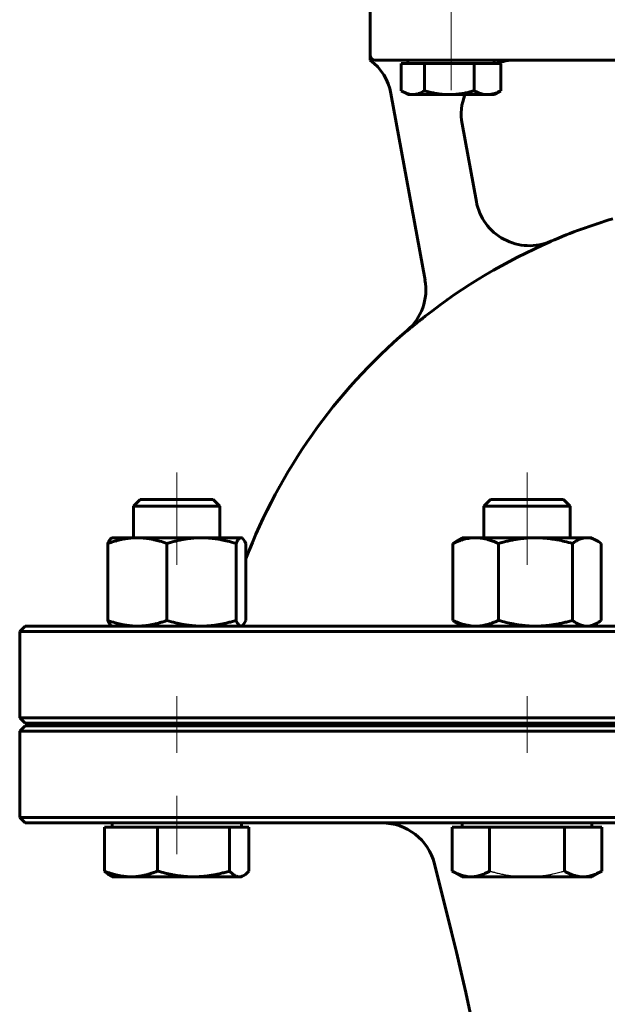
# Model space of a CAD drawing. Header units: millimetres. Extents: x 0 to 594, y 0 to 420.
# Tile 7 of 17: x 123 to 166, y 229 to 303. Entities that reach past the tile are written whole.
import ezdxf

# ---------------------------------------------------------------- set-up
doc = ezdxf.new("R2010")
doc.units = ezdxf.units.MM
for name, pattern in [('K5LT-1', [0]), ('K5LT_AXLED', [12, 7.5, -1.5, 1.5, -1.5]), ('K5LT_BASIC', [0])]:
    doc.linetypes.add(name, pattern=pattern)
doc.layers.add('Системный слой (1)', color=251, linetype='Continuous', true_color=0x6c6c6c)

# ---------------------------------------------------------------- blocks, each defined once
blk = doc.blocks.new('U0')
at = {"layer": 'Системный слой (1)', "color": 143, "linetype": 'K5LT_BASIC', "lineweight": 60, "true_color": 0x33acca}
for p, q in [((178.805, 257.52), (123.205, 257.52)), ((234.405, 257.52), (178.805, 257.52))]:
    blk.add_line(p, q, dxfattribs=at)
blk = doc.blocks.new('U7')
at = {"layer": 'Системный слой (1)', "color": 143, "linetype": 'K5LT_BASIC', "lineweight": 60, "true_color": 0x33acca}
for p, q in [((178.805, 250.12), (123.205, 250.12)), ((234.405, 250.12), (178.805, 250.12))]:
    blk.add_line(p, q, dxfattribs=at)
blk = doc.blocks.new('U14')
at = {"layer": 'Системный слой (1)', "color": 143, "linetype": 'K5LT_BASIC', "lineweight": 60, "true_color": 0x33acca}
for p, q in [((123.205, 242.92), (178.805, 242.92)), ((178.805, 242.92), (234.405, 242.92))]:
    blk.add_line(p, q, dxfattribs=at)
blk = doc.blocks.new('U17')
at = {"layer": 'Системный слой (1)', "color": 143, "linetype": 'K5LT_BASIC', "lineweight": 60, "true_color": 0x33acca}
for p, q in [((123.205, 250.32), (178.805, 250.32)), ((178.805, 250.32), (234.405, 250.32))]:
    blk.add_line(p, q, dxfattribs=at)
blk = doc.blocks.new('U21')
at = {"layer": 'Системный слой (1)', "color": 143, "linetype": 'K5LT_BASIC', "lineweight": 60, "true_color": 0x33acca}
for start, end in [(106.60143, 113.29474), (66.70526, 73.39857), (130.49686, 159.04859), (20.93284, 49.50314)]:
    blk.add_arc((178.805, 247.501), 42, start, end, dxfattribs=at)
blk = doc.blocks.new('U22')
at = {"layer": 'Системный слой (1)', "color": 143, "linetype": 'K5LT_BASIC', "lineweight": 60, "true_color": 0x33acca}
for start, end in [(90, 109.95012), (158.90042, 190.3559)]:
    blk.add_arc((159.56, 295.52), 4, start, end, dxfattribs=at)
blk = doc.blocks.new('U24')
at = {"layer": 'Системный слой (1)', "color": 143, "linetype": 'K5LT_BASIC', "lineweight": 60, "true_color": 0x33acca}
for p, q in [((151.113, 297.246), (151.14, 297.229)), ((151.14, 297.229), (151.167, 297.213)), ((151.167, 297.213), (151.194, 297.198)), ((151.194, 297.198), (151.464, 297.064)), ((151.464, 297.064), (151.719, 296.986)), ((151.719, 296.986), (151.969, 296.96))]:
    blk.add_line(p, q, dxfattribs=at)
blk = doc.blocks.new('U31')
at = {"layer": 'Системный слой (1)', "color": 143, "linetype": 'K5LT_BASIC', "lineweight": 60, "true_color": 0x33acca}
for p, q in [((139.245, 264.077), (139.217, 264.08)), ((139.273, 264.069), (139.245, 264.077)), ((139.301, 264.056), (139.273, 264.069)), ((139.323, 264.042), (139.301, 264.056)), ((139.413, 263.95), (139.323, 264.042)), ((139.507, 263.803), (139.413, 263.95)), ((139.582, 263.651), (139.507, 263.803))]:
    blk.add_line(p, q, dxfattribs=at)
blk = doc.blocks.new('U33')
at = {"layer": 'Системный слой (1)', "color": 143, "linetype": 'K5LT_BASIC', "lineweight": 60, "true_color": 0x33acca}
for p, q in [((139.483, 257.756), (139.582, 257.949)), ((139.217, 257.52), (139.245, 257.523)), ((139.245, 257.523), (139.273, 257.531)), ((139.273, 257.531), (139.301, 257.545)), ((139.301, 257.545), (139.39, 257.623)), ((139.39, 257.623), (139.483, 257.756))]:
    blk.add_line(p, q, dxfattribs=at)
blk = doc.blocks.new('U35')
at = {"layer": 'Системный слой (1)', "color": 143, "linetype": 'K5LT_BASIC', "lineweight": 60, "true_color": 0x33acca}
for p, q in [((139.095, 238.92), (139.206, 238.931)), ((139.206, 238.931), (139.317, 238.964)), ((139.317, 238.964), (139.428, 239.018)), ((139.428, 239.018), (139.551, 239.101)), ((139.551, 239.101), (139.679, 239.211)), ((139.679, 239.211), (139.812, 239.349))]:
    blk.add_line(p, q, dxfattribs=at)
blk = doc.blocks.new('U37')
at = {"layer": 'Системный слой (1)', "color": 143, "linetype": 'K5LT_BASIC', "lineweight": 60, "true_color": 0x33acca}
for p, q in [((164.928, 264.079), (164.869, 264.08)), ((165.178, 264.041), (164.928, 264.079)), ((165.433, 263.953), (165.178, 264.041)), ((165.634, 263.85), (165.433, 263.953)), ((165.731, 263.792), (165.634, 263.85)), ((165.83, 263.725), (165.731, 263.792)), ((165.932, 263.651), (165.83, 263.725))]:
    blk.add_line(p, q, dxfattribs=at)
blk = doc.blocks.new('U43')
at = {"layer": 'Системный слой (1)', "color": 143, "linetype": 'K5LT_BASIC', "lineweight": 60, "true_color": 0x33acca}
for p, q in [((165.833, 257.877), (165.932, 257.949)), ((164.869, 257.52), (165.118, 257.545)), ((165.118, 257.545), (165.373, 257.622)), ((165.373, 257.622), (165.634, 257.75)), ((165.634, 257.75), (165.734, 257.811)), ((165.734, 257.811), (165.833, 257.877))]:
    blk.add_line(p, q, dxfattribs=at)

msp = doc.modelspace()

# ---------------------------------------------------------------- linework, layer by layer
at = {"layer": 'Системный слой (1)', "color": 30, "linetype": 'K5LT_AXLED', "lineweight": 18, "true_color": 0xff8000}
for p, q in [((154.805, 305.7202), (154.805, 301.5202)), ((154.805, 301.5202), (154.805, 297.2802)), ((134.4588, 268.9202), (134.4588, 262.0802)), ((160.4362, 268.9202), (160.4362, 262.0802)), ((134.4588, 252.3202), (134.4588, 248.1202)), ((160.4362, 252.3202), (160.4362, 248.1202)), ((134.4588, 244.9202), (134.4588, 240.6002))]:
    msp.add_line(p, q, dxfattribs=at)
at = {"layer": 'Системный слой (1)', "color": 143, "linetype": 'K5LT_BASIC', "lineweight": 60, "true_color": 0x33acca}
for p, q in [((148.805, 303.5202), (148.805, 299.9202)), ((148.805, 299.9202), (148.805, 299.5202)), ((149.205, 299.5202), (152.805, 299.5202)), ((151.1132, 299.2802), (151.9692, 299.2802)), ((151.1132, 299.2802), (151.1132, 297.246)), ((151.605, 299.2802), (151.605, 299.5202)), ((151.9692, 299.2802), (152.8252, 299.2802)), ((152.805, 299.5202), (164.4232, 299.5202)), ((152.8252, 299.2802), (152.8252, 297.246)), ((152.8252, 299.2802), (154.6711, 299.2802)), ((154.6711, 299.2802), (156.517, 299.2802)), ((156.517, 299.2802), (156.517, 297.246)), ((156.517, 299.2802), (157.5069, 299.2802)), ((157.5069, 299.2802), (158.4968, 299.2802)), ((158.005, 299.2802), (158.005, 299.5202)), ((158.4968, 299.2802), (158.4968, 297.246)), ((164.4232, 299.5202), (168.805, 299.5202)), ((150.338, 297.0406), (152.8694, 283.1882)), ((151.605, 296.9602), (151.1937, 297.1977)), ((151.9692, 296.9602), (151.605, 296.9602)), ((154.6711, 296.9602), (151.9692, 296.9602)), ((157.5069, 296.9602), (154.6711, 296.9602)), ((158.005, 296.9602), (157.5069, 296.9602)), ((158.005, 296.9602), (158.4163, 297.1977)), ((156.6829, 289.0108), (155.6248, 294.8012)), ((131.7495, 266.9202), (131.2588, 266.4294)), ((137.168, 266.9202), (131.7495, 266.9202)), ((137.168, 266.9202), (137.6588, 266.4294)), ((157.727, 266.9202), (157.2362, 266.4294)), ((163.1454, 266.9202), (157.727, 266.9202)), ((163.1454, 266.9202), (163.6362, 266.4294)), ((131.2588, 266.4294), (136.7215, 266.4294)), ((131.2588, 264.0802), (131.2588, 266.4294)), ((136.7215, 266.4294), (137.6588, 266.4294)), ((137.6588, 264.0802), (137.6588, 266.4294)), ((157.2362, 266.4294), (163.6362, 266.4294)), ((157.2362, 264.0802), (157.2362, 266.4294)), ((163.6362, 264.0802), (163.6362, 266.4294)), ((129.6588, 264.0802), (129.6166, 264.0559)), ((129.6588, 264.0802), (131.5324, 264.0802)), ((131.5324, 264.0802), (136.2906, 264.0802)), ((136.2906, 264.0802), (139.217, 264.0802)), ((139.217, 264.0802), (139.2588, 264.0802)), ((139.2588, 264.0802), (139.3009, 264.0559)), ((155.6362, 264.0802), (155.2382, 263.8505)), ((155.6362, 264.0802), (156.6248, 264.0802)), ((156.6248, 264.0802), (161.0573, 264.0802)), ((161.0573, 264.0802), (164.8687, 264.0802)), ((164.8687, 264.0802), (165.2362, 264.0802)), ((165.2362, 264.0802), (165.6342, 263.8505)), ((129.3357, 263.6515), (129.3357, 257.9489)), ((133.729, 263.6515), (133.729, 257.9489)), ((138.8521, 263.6515), (138.8521, 257.9489)), ((139.5819, 263.6515), (139.5819, 257.9489)), ((154.9402, 263.6515), (154.9402, 257.9489)), ((158.3093, 263.6515), (158.3093, 257.9489)), ((163.8053, 263.6515), (163.8053, 257.9489)), ((165.9322, 263.6515), (165.9322, 257.9489)), ((123.205, 257.5202), (122.805, 257.1202)), ((129.6588, 257.5202), (129.6166, 257.5445)), ((129.6588, 257.5202), (129.6181, 257.5437)), ((139.2588, 257.5202), (139.3009, 257.5445)), ((155.6362, 257.5202), (155.2382, 257.75)), ((165.2362, 257.5202), (165.6342, 257.75)), ((122.805, 250.7202), (122.805, 257.1202)), ((122.805, 257.1202), (178.805, 257.1202)), ((178.805, 250.7202), (122.805, 250.7202)), ((123.205, 250.3202), (122.805, 250.7202)), ((123.205, 250.1202), (122.805, 249.7202)), ((131.2588, 250.1202), (131.2588, 250.3202)), ((137.6588, 250.1202), (137.6588, 250.3202)), ((138.805, 250.1202), (138.805, 250.3202)), ((157.2362, 250.1202), (157.2362, 250.3202)), ((163.6362, 250.1202), (163.6362, 250.3202)), ((122.805, 249.7202), (178.805, 249.7202)), ((122.805, 243.3202), (122.805, 249.7202)), ((178.805, 243.3202), (122.805, 243.3202)), ((123.205, 242.9202), (122.805, 243.3202)), ((129.1051, 242.6002), (129.1051, 239.3489)), ((129.1051, 242.6002), (131.0647, 242.6002)), ((129.6588, 242.6002), (129.6588, 242.9202)), ((131.0647, 242.6002), (133.0243, 242.6002)), ((133.0243, 242.6002), (135.7011, 242.6002)), ((133.0243, 242.6002), (133.0243, 239.3489)), ((135.7011, 242.6002), (138.378, 242.6002)), ((138.378, 242.6002), (138.378, 239.3489)), ((138.378, 242.6002), (139.0952, 242.6002)), ((139.0952, 242.6002), (139.8125, 242.6002)), ((139.2588, 242.6002), (139.2588, 242.9202)), ((139.8125, 242.6002), (139.8125, 239.3489)), ((154.8936, 242.6002), (156.2793, 242.6002)), ((154.8936, 242.6002), (154.8936, 239.3489)), ((155.6362, 242.6002), (155.6362, 242.9202)), ((156.2793, 242.6002), (157.6649, 242.6002)), ((157.6649, 242.6002), (157.6649, 239.3489)), ((157.6649, 242.6002), (160.4362, 242.6002)), ((160.4362, 242.6002), (163.2075, 242.6002)), ((163.2075, 242.6002), (164.5931, 242.6002)), ((163.2075, 242.6002), (163.2075, 239.3489)), ((164.5931, 242.6002), (165.9788, 242.6002)), ((165.2362, 242.6002), (165.2362, 242.9202)), ((165.9788, 242.6002), (165.9788, 239.3489)), ((154.8335, 234.8062), (153.5625, 239.8904)), ((129.6588, 238.9202), (129.4895, 239.0179)), ((131.0647, 238.9202), (129.6588, 238.9202)), ((135.7011, 238.9202), (131.0647, 238.9202)), ((139.0952, 238.9202), (135.7011, 238.9202)), ((139.2588, 238.9202), (139.0952, 238.9202)), ((139.2588, 238.9202), (139.4281, 239.0179)), ((155.6362, 238.9202), (154.8936, 239.3489)), ((156.2793, 238.9202), (155.6362, 238.9202)), ((160.4362, 238.9202), (156.2793, 238.9202)), ((164.5931, 238.9202), (160.4362, 238.9202)), ((165.2362, 238.9202), (164.5931, 238.9202)), ((165.2362, 238.9202), (165.9788, 239.3489))]:
    msp.add_line(p, q, dxfattribs=at)
for centre, radius, start, end in [((149.205, 299.9202), 0.4, 180, 270), ((146.4032, 296.3216), 4, 10.355904, 53.097575), ((160.6138, 289.7514), 4, 190.355904, 293.29474), ((178.805, 247.5012), 41.9767, 113.302059, 128.148321), ((148.9323, 282.4815), 4, 310.496857, 10.355904), ((149.6819, 238.9202), 4, 14.036243, 90), ((-39.195, 186.2991), 200, 0, 14.036243)]:
    msp.add_arc(centre, radius, start, end, dxfattribs=at)
for points, knots in [([(151.9692, 296.9602), (152.0082, 296.9602), (152.0845, 296.9639), (152.1977, 296.9803), (152.3059, 297.0058), (152.4268, 297.0441), (152.5629, 297.1001), (152.7013, 297.1714), (152.7893, 297.2236), (152.8252, 297.246)], [0, 0, 0, 0, 1.4810033, 2.8626717, 4.1512844, 5.363168, 7.1127658, 8.8326823, 10, 10, 10, 10]), ([(152.8252, 297.246), (152.9622, 297.2064), (153.2203, 297.1383), (153.5759, 297.0626), (153.8926, 297.0117), (154.195, 296.978), (154.4495, 296.9628), (154.6124, 296.9602), (154.6711, 296.9602)], [0, 0, 0, 0, 1.8056861, 3.5183883, 5.1040191, 6.5175992, 8.1093693, 9, 9, 9, 9]), ([(154.6711, 296.9602), (154.7552, 296.9602), (154.9196, 296.9639), (155.1639, 296.9803), (155.3973, 297.0058), (155.6578, 297.0441), (155.9513, 297.1001), (156.2498, 297.1714), (156.4396, 297.2236), (156.517, 297.246)], [0, 0, 0, 0, 1.4810033, 2.8626717, 4.1512844, 5.363168, 7.1127658, 8.8326823, 10, 10, 10, 10]), ([(156.517, 297.246), (156.5905, 297.2064), (156.7289, 297.1383), (156.9196, 297.0626), (157.0894, 297.0117), (157.2516, 296.978), (157.3881, 296.9628), (157.4754, 296.9602), (157.5069, 296.9602)], [0, 0, 0, 0, 1.8056861, 3.5183883, 5.1040191, 6.5175992, 8.1093693, 9, 9, 9, 9]), ([(157.5069, 296.9602), (157.552, 296.9602), (157.6402, 296.9639), (157.7712, 296.9803), (157.8963, 297.0058), (158.036, 297.0441), (158.1935, 297.1001), (158.3535, 297.1714), (158.4553, 297.2236), (158.4968, 297.246)], [0, 0, 0, 0, 1.4810033, 2.8626717, 4.1512844, 5.363168, 7.1127658, 8.8326823, 10, 10, 10, 10]), ([(152.876, 280.5122), (152.8396, 280.4831), (152.7742, 280.4316), (152.6871, 280.3634), (152.6022, 280.2965), (152.5142, 280.2266), (152.4366, 280.1648), (152.3695, 280.1113), (152.2814, 280.0409), (152.1926, 279.9695), (152.1142, 279.9061), (152.0481, 279.8525), (151.9829, 279.7993), (151.8843, 279.7185), (151.772, 279.6258), (151.6433, 279.5189), (151.5617, 279.4505), (151.5325, 279.4259)], [0, 0, 0, 0, 1.4218672, 2.5419771, 3.3834823, 4.7214943, 5.9573682, 6.4193387, 7.3745543, 9.4753249, 10.0228218, 10.5723989, 12.1780514, 12.6857441, 14.605672, 16.7832651, 18, 18, 18, 18]), ([(131.5324, 264.0802), (131.4366, 264.0802), (131.2487, 264.0751), (130.9685, 264.0523), (130.6976, 264.0164), (130.4324, 263.9687), (130.1682, 263.9093), (129.8998, 263.8377), (129.6228, 263.7526), (129.4329, 263.6869), (129.3357, 263.6515)], [0, 0, 0, 0, 1.5561945, 3.0194364, 4.4038421, 5.7276839, 7.0281179, 8.3245101, 9.6434552, 11, 11, 11, 11]), ([(129.3357, 263.6515), (129.3612, 263.7074), (129.4089, 263.8036), (129.4738, 263.9107), (129.5334, 263.9882), (129.5799, 264.0322), (129.6078, 264.0508), (129.6166, 264.0559)], [0, 0, 0, 0, 1.9873205, 3.838925, 5.4823064, 7.2028482, 8, 8, 8, 8]), ([(133.729, 263.6515), (133.5392, 263.7206), (133.2208, 263.8249), (132.8242, 263.9278), (132.4823, 263.9982), (132.168, 264.0453), (131.8421, 264.074), (131.6368, 264.0802), (131.5324, 264.0802)], [0, 0, 0, 0, 2.0992976, 3.6661943, 4.8141621, 6.3662407, 7.6678686, 9, 9, 9, 9]), ([(136.2906, 264.0802), (136.1789, 264.0802), (135.9598, 264.0751), (135.633, 264.0523), (135.3172, 264.0164), (135.0079, 263.9687), (134.6999, 263.9093), (134.3869, 263.8377), (134.0638, 263.7526), (133.8423, 263.6869), (133.729, 263.6515)], [0, 0, 0, 0, 1.5561945, 3.0194364, 4.4038421, 5.7276839, 7.0281179, 8.3245101, 9.6434552, 11, 11, 11, 11]), ([(138.8521, 263.6515), (138.6307, 263.7206), (138.2594, 263.8249), (137.797, 263.9278), (137.3983, 263.9982), (137.0317, 264.0453), (136.6518, 264.074), (136.4124, 264.0802), (136.2906, 264.0802)], [0, 0, 0, 0, 2.0992976, 3.6661943, 4.8141621, 6.3662407, 7.6678686, 9, 9, 9, 9]), ([(139.217, 264.0802), (139.2011, 264.0802), (139.1699, 264.0751), (139.1233, 264.0523), (139.0783, 264.0164), (139.0343, 263.9687), (138.9904, 263.9093), (138.9458, 263.8377), (138.8998, 263.7526), (138.8683, 263.6869), (138.8521, 263.6515)], [0, 0, 0, 0, 1.5561945, 3.0194364, 4.4038421, 5.7276839, 7.0281179, 8.3245101, 9.6434552, 11, 11, 11, 11]), ([(156.6248, 264.0802), (156.5513, 264.0802), (156.4072, 264.0751), (156.1923, 264.0523), (155.9846, 264.0164), (155.7812, 263.9687), (155.5787, 263.9093), (155.3728, 263.8377), (155.1604, 263.7526), (155.0147, 263.6869), (154.9402, 263.6515)], [0, 0, 0, 0, 1.5561945, 3.0194364, 4.4038421, 5.7276839, 7.0281179, 8.3245101, 9.6434552, 11, 11, 11, 11]), ([(158.3093, 263.6515), (158.1637, 263.7206), (157.9195, 263.8249), (157.6154, 263.9278), (157.3532, 263.9982), (157.1122, 264.0453), (156.8623, 264.074), (156.7048, 264.0802), (156.6248, 264.0802)], [0, 0, 0, 0, 2.0992976, 3.6661943, 4.8141621, 6.3662407, 7.6678686, 9, 9, 9, 9]), ([(161.0573, 264.0802), (160.9375, 264.0802), (160.7024, 264.0751), (160.3519, 264.0523), (160.013, 264.0164), (159.6812, 263.9687), (159.3508, 263.9093), (159.015, 263.8377), (158.6684, 263.7526), (158.4308, 263.6869), (158.3093, 263.6515)], [0, 0, 0, 0, 1.5561945, 3.0194364, 4.4038421, 5.7276839, 7.0281179, 8.3245101, 9.6434552, 11, 11, 11, 11]), ([(163.8053, 263.6515), (163.6042, 263.71), (163.2334, 263.8088), (162.7941, 263.9039), (162.4463, 263.966), (162.1184, 264.0147), (161.7494, 264.0543), (161.3813, 264.0761), (161.1555, 264.0802), (161.0573, 264.0802)], [0, 0, 0, 0, 1.9742513, 3.7680806, 4.7008541, 5.7979446, 7.4303614, 8.8873454, 10, 10, 10, 10]), ([(164.8687, 264.0802), (164.8224, 264.0802), (164.7314, 264.0751), (164.5957, 264.0523), (164.4646, 264.0164), (164.3362, 263.9687), (164.2083, 263.9093), (164.0784, 263.8377), (163.9442, 263.7526), (163.8523, 263.6869), (163.8053, 263.6515)], [0, 0, 0, 0, 1.5561945, 3.0194364, 4.4038421, 5.7276839, 7.0281179, 8.3245101, 9.6434552, 11, 11, 11, 11]), ([(129.6166, 257.5446), (129.5945, 257.5573), (129.5548, 257.5891), (129.4945, 257.6606), (129.4335, 257.7536), (129.3796, 257.855), (129.3457, 257.927), (129.3357, 257.9489)], [0, 0, 0, 0, 1.995787, 3.5719003, 5.3286887, 7.2193529, 8, 8, 8, 8]), ([(129.3357, 257.9489), (129.5256, 257.8798), (129.844, 257.7755), (130.2405, 257.6726), (130.5824, 257.6023), (130.8968, 257.5552), (131.2226, 257.5264), (131.4279, 257.5202), (131.5324, 257.5202)], [0, 0, 0, 0, 2.0992976, 3.6661943, 4.8141621, 6.3662407, 7.6678686, 9, 9, 9, 9]), ([(131.5324, 257.5202), (131.6281, 257.5202), (131.816, 257.5253), (132.0962, 257.5482), (132.3671, 257.584), (132.6324, 257.6318), (132.8965, 257.6911), (133.1649, 257.7627), (133.4419, 257.8479), (133.6319, 257.9135), (133.729, 257.9489)], [0, 0, 0, 0, 1.5561945, 3.0194364, 4.4038421, 5.7276839, 7.0281179, 8.3245101, 9.6434552, 11, 11, 11, 11]), ([(133.729, 257.9489), (133.9504, 257.8798), (134.3217, 257.7755), (134.7842, 257.6726), (135.1828, 257.6023), (135.5494, 257.5552), (135.9294, 257.5264), (136.1688, 257.5202), (136.2906, 257.5202)], [0, 0, 0, 0, 2.0992976, 3.6661943, 4.8141621, 6.3662407, 7.6678686, 9, 9, 9, 9]), ([(136.2906, 257.5202), (136.4022, 257.5202), (136.6214, 257.5253), (136.9481, 257.5482), (137.264, 257.584), (137.5733, 257.6318), (137.8813, 257.6911), (138.1943, 257.7627), (138.5173, 257.8479), (138.7388, 257.9135), (138.8521, 257.9489)], [0, 0, 0, 0, 1.5561945, 3.0194364, 4.4038421, 5.7276839, 7.0281179, 8.3245101, 9.6434552, 11, 11, 11, 11]), ([(138.8521, 257.9489), (138.8837, 257.8798), (138.9366, 257.7755), (139.0024, 257.6726), (139.0592, 257.6023), (139.1114, 257.5552), (139.1656, 257.5264), (139.1997, 257.5202), (139.217, 257.5202)], [0, 0, 0, 0, 2.0992976, 3.6661943, 4.8141621, 6.3662407, 7.6678686, 9, 9, 9, 9]), ([(154.9402, 257.9489), (155.0858, 257.8798), (155.33, 257.7755), (155.6341, 257.6726), (155.8963, 257.6023), (156.1373, 257.5552), (156.3872, 257.5264), (156.5447, 257.5202), (156.6248, 257.5202)], [0, 0, 0, 0, 2.0992976, 3.6661943, 4.8141621, 6.3662407, 7.6678686, 9, 9, 9, 9]), ([(155.2382, 257.75), (155.1654, 257.792), (155.0659, 257.8565), (154.9671, 257.9287), (154.9402, 257.9489)], [0, 0, 0, 0, 3.6351707, 5, 5, 5, 5]), ([(156.6248, 257.5202), (156.6982, 257.5202), (156.8423, 257.5253), (157.0572, 257.5482), (157.2649, 257.584), (157.4683, 257.6318), (157.6708, 257.6911), (157.8767, 257.7627), (158.0891, 257.8479), (158.2348, 257.9135), (158.3093, 257.9489)], [0, 0, 0, 0, 1.5561945, 3.0194364, 4.4038421, 5.7276839, 7.0281179, 8.3245101, 9.6434552, 11, 11, 11, 11]), ([(158.3093, 257.9489), (158.5103, 257.8904), (158.8811, 257.7916), (159.3204, 257.6965), (159.6682, 257.6345), (159.9961, 257.5857), (160.3651, 257.5461), (160.7332, 257.5243), (160.9591, 257.5202), (161.0573, 257.5202)], [0, 0, 0, 0, 1.9742513, 3.7680806, 4.7008541, 5.7979446, 7.4303614, 8.8873454, 10, 10, 10, 10]), ([(161.0573, 257.5202), (161.177, 257.5202), (161.4121, 257.5253), (161.7627, 257.5482), (162.1015, 257.584), (162.4334, 257.6318), (162.7637, 257.6911), (163.0995, 257.7627), (163.4461, 257.8479), (163.6837, 257.9135), (163.8053, 257.9489)], [0, 0, 0, 0, 1.5561945, 3.0194364, 4.4038421, 5.7276839, 7.0281179, 8.3245101, 9.6434552, 11, 11, 11, 11]), ([(163.8053, 257.9489), (163.8972, 257.8798), (164.0513, 257.7755), (164.2433, 257.6726), (164.4088, 257.6023), (164.561, 257.5552), (164.7188, 257.5264), (164.8182, 257.5202), (164.8687, 257.5202)], [0, 0, 0, 0, 2.0992976, 3.6661943, 4.8141621, 6.3662407, 7.6678686, 9, 9, 9, 9]), ([(129.4895, 239.0179), (129.447, 239.0424), (129.3654, 239.0978), (129.2372, 239.2086), (129.1508, 239.2978), (129.1051, 239.3489)], [0, 0, 0, 0, 2.1204198, 3.9842351, 6, 6, 6, 6]), ([(129.1051, 239.3489), (129.2745, 239.2797), (129.5585, 239.1755), (129.9123, 239.0726), (130.2172, 239.0022), (130.4977, 238.9551), (130.7884, 238.9264), (130.9715, 238.9202), (131.0647, 238.9202)], [0, 0, 0, 0, 2.0992976, 3.6661943, 4.8141621, 6.3662407, 7.6678686, 9, 9, 9, 9]), ([(131.0647, 238.9202), (131.1501, 238.9202), (131.3177, 238.9253), (131.5677, 238.9481), (131.8093, 238.984), (132.046, 239.0317), (132.2816, 239.091), (132.521, 239.1627), (132.7682, 239.2478), (132.9376, 239.3135), (133.0243, 239.3489)], [0, 0, 0, 0, 1.5561945, 3.0194364, 4.4038421, 5.7276839, 7.0281179, 8.3245101, 9.6434552, 11, 11, 11, 11]), ([(133.0243, 239.3489), (133.2201, 239.2904), (133.5813, 239.1916), (134.0092, 239.0964), (134.348, 239.0344), (134.6674, 238.9857), (135.0269, 238.946), (135.3855, 238.9243), (135.6055, 238.9202), (135.7011, 238.9202)], [0, 0, 0, 0, 1.9742513, 3.7680806, 4.7008541, 5.7979446, 7.4303614, 8.8873454, 10, 10, 10, 10]), ([(135.7011, 238.9202), (135.8178, 238.9202), (136.0468, 238.9253), (136.3882, 238.9481), (136.7183, 238.984), (137.0416, 239.0317), (137.3634, 239.091), (137.6905, 239.1627), (138.0281, 239.2478), (138.2596, 239.3135), (138.378, 239.3489)], [0, 0, 0, 0, 1.5561945, 3.0194364, 4.4038421, 5.7276839, 7.0281179, 8.3245101, 9.6434552, 11, 11, 11, 11]), ([(138.378, 239.3489), (138.44, 239.2797), (138.5439, 239.1755), (138.6734, 239.0726), (138.785, 239.0022), (138.8877, 238.9551), (138.9941, 238.9264), (139.0611, 238.9202), (139.0952, 238.9202)], [0, 0, 0, 0, 2.0992976, 3.6661943, 4.8141621, 6.3662407, 7.6678686, 9, 9, 9, 9]), ([(154.8936, 239.3489), (155.0134, 239.2797), (155.2143, 239.1755), (155.4644, 239.0726), (155.68, 239.0022), (155.8784, 238.9551), (156.0839, 238.9264), (156.2134, 238.9202), (156.2793, 238.9202)], [0, 0, 0, 0, 2.0992976, 3.6661943, 4.8141621, 6.3662407, 7.6678686, 9, 9, 9, 9]), ([(156.2793, 238.9202), (156.3397, 238.9202), (156.4582, 238.9253), (156.635, 238.9481), (156.8058, 238.984), (156.9732, 239.0317), (157.1398, 239.091), (157.3091, 239.1627), (157.4838, 239.2478), (157.6036, 239.3135), (157.6649, 239.3489)], [0, 0, 0, 0, 1.5561945, 3.0194364, 4.4038421, 5.7276839, 7.0281179, 8.3245101, 9.6434552, 11, 11, 11, 11]), ([(163.2075, 239.3489), (163.3272, 239.2797), (163.5281, 239.1755), (163.7782, 239.0726), (163.9939, 239.0022), (164.1922, 238.9551), (164.3977, 238.9264), (164.5272, 238.9202), (164.5931, 238.9202)], [0, 0, 0, 0, 2.0992976, 3.6661943, 4.8141621, 6.3662407, 7.6678686, 9, 9, 9, 9]), ([(164.5931, 238.9202), (164.6535, 238.9202), (164.772, 238.9253), (164.9488, 238.9481), (165.1197, 238.984), (165.287, 239.0317), (165.4536, 239.091), (165.6229, 239.1627), (165.7977, 239.2478), (165.9175, 239.3135), (165.9788, 239.3489)], [0, 0, 0, 0, 1.5561945, 3.0194364, 4.4038421, 5.7276839, 7.0281179, 8.3245101, 9.6434552, 11, 11, 11, 11])]:
    msp.add_open_spline(points, degree=3, knots=knots, dxfattribs=at)
for points in [[(158.4968, 297.246), (158.47, 297.2293), (158.4431, 297.2131), (158.4161, 297.1975)], [(154.9402, 263.6515), (155.0438, 263.7294), (155.1425, 263.7952), (155.2382, 263.8505)]]:
    msp.add_open_spline(points, degree=3, dxfattribs=at)
at = {"layer": 'Системный слой (1)', "color": 7, "linetype": 'K5LT-1'}
for points, knots in [([(156.6829, 289.0108), (156.6937, 288.9516), (156.718, 288.8335), (156.7628, 288.6571), (156.8081, 288.5076), (156.8486, 288.3893), (156.8805, 288.3028), (156.914, 288.2179), (156.9492, 288.1344), (156.9862, 288.0519), (157.0246, 287.9712), (157.0644, 287.892), (157.1196, 287.7879), (157.1855, 287.6733), (157.2522, 287.5666), (157.3056, 287.4861), (157.3517, 287.4194), (157.4, 287.3525), (157.4684, 287.2619), (157.5418, 287.1708), (157.62, 287.0802), (157.6992, 286.9925), (157.8022, 286.8857), (157.9092, 286.7844), (157.9961, 286.7073), (158.0846, 286.6321), (158.2033, 286.5379), (158.324, 286.4505), (158.4275, 286.3811), (158.5078, 286.3298), (158.5907, 286.2796), (158.7142, 286.209), (158.8457, 286.1409), (158.9806, 286.0782), (159.0778, 286.036), (159.1763, 285.9965), (159.2697, 285.9617), (159.3583, 285.9313), (159.4704, 285.8954), (159.584, 285.8632), (159.6969, 285.8351), (159.7832, 285.8157), (159.8684, 285.7985), (159.9611, 285.7818), (160.0736, 285.7644), (160.2062, 285.7482), (160.3767, 285.7337), (160.5695, 285.7261), (160.7697, 285.7292), (160.9468, 285.7402), (161.0943, 285.7554), (161.227, 285.7738), (161.3314, 285.7915), (161.4225, 285.8092), (161.5018, 285.8263), (161.582, 285.8453), (161.6639, 285.8666), (161.7473, 285.8901), (161.8351, 285.917), (161.9254, 285.947), (162.0176, 285.9802), (162.1091, 286.0157), (162.1698, 286.0409), (162.1999, 286.0539)], [1.4812985, 1.4812985, 1.4812985, 1.4812985, 1.5253425, 1.5693865, 1.6123829, 1.6338812, 1.6553794, 1.6761064, 1.6968334, 1.7175603, 1.7382873, 1.7590143, 1.7797413, 1.8211953, 1.8536375, 1.8733511, 1.8930647, 1.9127782, 1.9324918, 1.9737712, 1.9944109, 2.0150506, 2.0556328, 2.0962151, 2.1165062, 2.1367973, 2.1773796, 2.2240432, 2.2470825, 2.2701219, 2.2931613, 2.3162006, 2.3707841, 2.395036, 2.4192879, 2.4435398, 2.4677917, 2.4883773, 2.5089629, 2.5501341, 2.5722312, 2.5943282, 2.6156718, 2.6370154, 2.6627673, 2.6969869, 2.7312064, 2.7808592, 2.8305119, 2.8679047, 2.9052976, 2.9349003, 2.9645031, 2.9842146, 3.0039262, 3.0236377, 3.0433492, 3.0639862, 3.0846232, 3.1071728, 3.1297225, 3.1522721, 3.1748218, 3.1748218, 3.1748218, 3.1748218]), ([(157.6649, 239.3489), (157.6881, 239.3422), (157.7347, 239.3289), (157.8049, 239.3092), (157.875, 239.2899), (157.9673, 239.2651), (158.0809, 239.2356), (158.2846, 239.185), (158.5512, 239.1245), (158.8732, 239.0617), (159.1337, 239.0194), (159.3373, 238.9914), (159.518, 238.9697), (159.7265, 238.9492), (160.0415, 238.927), (160.2777, 238.9202), (160.4362, 238.9202)], [0, 0, 0, 0, 0.0161629, 0.03232579, 0.04848869, 0.06465158, 0.09697738, 0.12930317, 0.21136627, 0.29342937, 0.37297705, 0.41275089, 0.45252472, 0.51510646, 0.57768819, 0.70285166, 0.70285166, 0.70285166, 0.70285166]), ([(160.4362, 238.9202), (160.4697, 238.9202), (160.5361, 238.9206), (160.6347, 238.9224), (160.7329, 238.9253), (160.8641, 238.9307), (161.0284, 238.9404), (161.2521, 238.9588), (161.5035, 238.9864), (161.7843, 239.026), (162.0696, 239.0748), (162.3973, 239.1406), (162.704, 239.2124), (162.9524, 239.2775), (163.0978, 239.3175), (163.1709, 239.3383), (163.2075, 239.3489)], [0.70285166, 0.70285166, 0.70285166, 0.70285166, 0.72895569, 0.75505972, 0.78116376, 0.80726779, 0.85947585, 0.91168391, 0.98477721, 1.05787051, 1.13096381, 1.20405711, 1.30488022, 1.35529177, 1.38049755, 1.40570333, 1.40570333, 1.40570333, 1.40570333])]:
    msp.add_open_spline(points, degree=3, knots=knots, dxfattribs=at)

# ---------------------------------------------------------------- block references
at = {"layer": 'Системный слой (1)'}
for name in ['U22', 'U24', 'U21', 'U31', 'U37', 'U33', 'U43', 'U0', 'U17', 'U7', 'U14', 'U35']:
    msp.add_blockref(name, (0, 0), dxfattribs=at)

doc.saveas('drawing.dxf')
